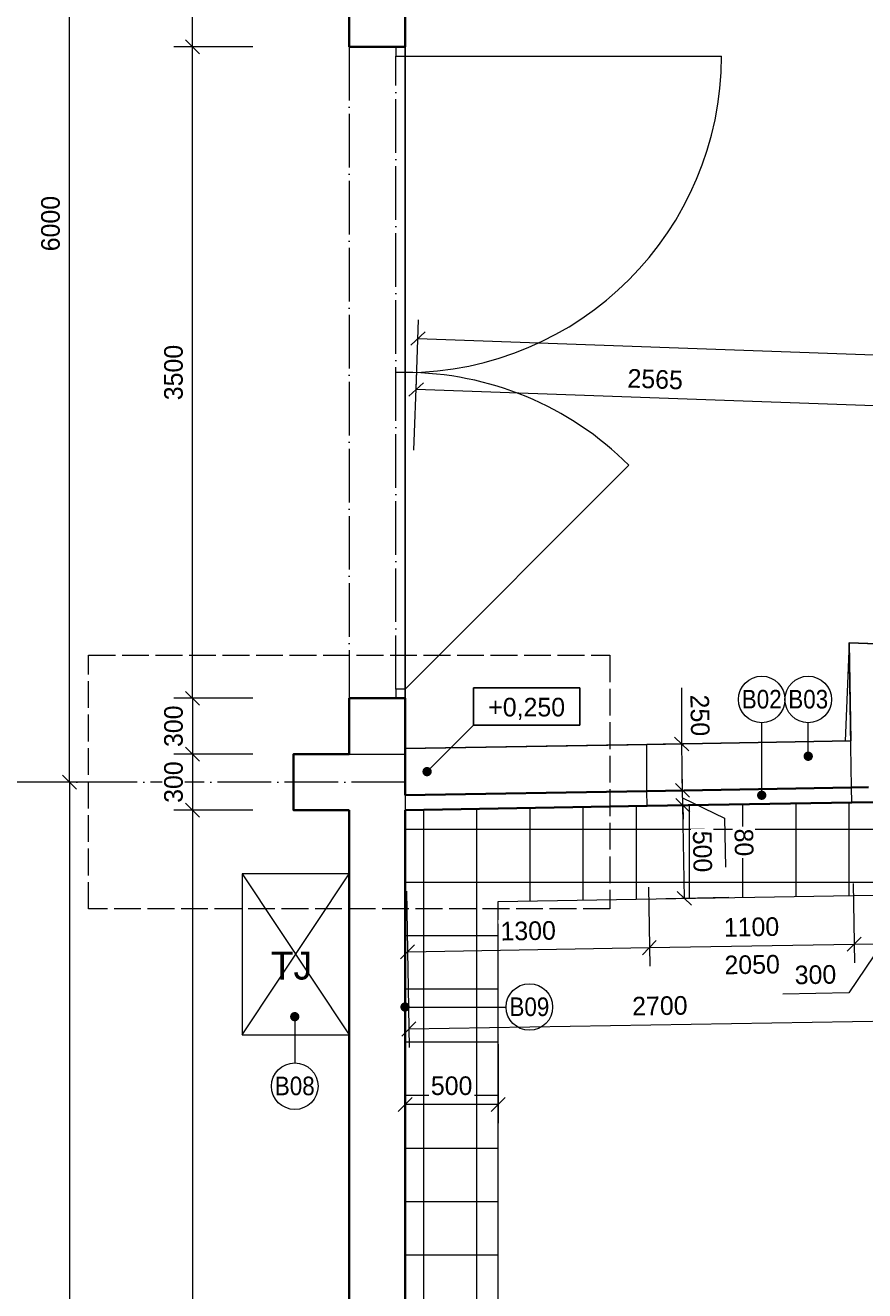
# Model space of a CAD drawing. Header units: millimetres. Extents: x -291499 to 405099, y -171163 to 417446.
# Tile 39 of 256: x -95960 to -91450, y 49246 to 56043. Entities that reach past the tile are written whole.
import ezdxf
from ezdxf.enums import TextEntityAlignment as Align

# ---------------------------------------------------------------- set-up
doc = ezdxf.new("R2010")
doc.units = ezdxf.units.MM
doc.header["$LTSCALE"] = 12
doc.header["$PDMODE"] = 35
doc.header["$PDSIZE"] = -4
doc.linetypes.add('ACAD_ISO02W100', pattern=[15, 12, -3])
doc.linetypes.add('ACAD_ISO04W100', pattern=[30, 24, -3, 0, -3])
for name, color, linetype, lineweight in [('BP_tenka', 82, 'Continuous', 9), ('BP_tlusta', 92, 'Continuous', 15), ('BP_velmi_tlusta', 92, 'Continuous', 35), ('koty', 6, 'Continuous', 9), ('srafy', 6, 'Continuous', 9), ('text', 6, 'Continuous', 9), ('tlusta', 7, 'Continuous', 15), ('velmi_tlusta', 4, 'Continuous', 35)]:
    doc.layers.add(name, color=color, linetype=linetype, lineweight=lineweight)
doc.layers.add('netisk', color=30, linetype='Continuous', plot=False)
doc.layers.add('vyskove koty', color=6, linetype='Continuous')
doc.styles.add('laplan', font='txt', dxfattribs={"height": 2})
doc.styles.add('laplan N', font='txt')
doc.styles.add('pivovarska', font='txt')
doc.dimstyles.new('laplan', dxfattribs={"dimscale": 0, "dimtxt": 2, "dimasz": 1.5, "dimexe": 2, "dimexo": 0, "dimgap": 1, "dimtad": 1, "dimdec": 0, "dimrnd": 5, "dimzin": 1, "dimtxsty": 'laplan', "dimblk": 'OBLIQUE', "dimcen": 2, "dimclrd": 256, "dimclre": 256, "dimclrt": 256, "dimadec": 0, "dimazin": 0, "dimtfac": 1, "dimtdec": 0, "dimtmove": 1, "dimatfit": 2, "dimfxl": 6.5, "dimfxlon": 1, "dimtfill": 1, "dimlwd": 13, "dimlwe": -1, "dimarcsym": 0})

# ---------------------------------------------------------------- blocks, each defined once
blk = doc.blocks.new('_OBLIQUE')
at = {"color": 0, "linetype": 'ByBlock'}
blk.add_line((-0.5, -0.5), (0.5, 0.5), dxfattribs=at)
blk = doc.blocks.new('*D1232')
at = {"layer": 'Defpoints', "color": 0, "transparency": 16777216}
for p in [(-93860.2, 54086.4), (-93919.5, 52427.9), (-91371.4, 51952.7)]:
    blk.add_point(p, dxfattribs=at)
at = {"layer": 'koty', "transparency": 16777216}
for p, q in [((-93871.8, 53761.6), (-93856.6, 54186.3)), ((-91310, 53670.1), (-91294.9, 54094.8))]:
    blk.add_line(p, q, dxfattribs=at)
at = {"layer": 'koty', "lineweight": 13, "transparency": 16777216}
blk.add_line((-91298.4, 53994.9), (-93860.2, 54086.4), dxfattribs=at)
at = {"layer": 'koty', "lineweight": 13, "transparency": 16777216, "xscale": 75, "yscale": 75, "zscale": 75}
for p, rotation in [((-93860.2, 54086.4), 177.9539077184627), ((-91298.4, 53994.9), 357.9539077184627)]:
    blk.add_blockref('_OBLIQUE', p, dxfattribs=dict(at, rotation=rotation))
at = {"layer": 'koty', "transparency": 16777216, "insert": (-92575.7, 54141.6), "char_height": 100, "attachment_point": 5, "rotation": 357.95391, "style": 'laplan', "bg_fill": 3, "box_fill_scale": 1.1, "bg_fill_color": 256, "bg_fill_true_color": 13158600, "bg_fill_transparency": 0}
blk.add_mtext('2565', dxfattribs=at)
blk = doc.blocks.new('*D1244')
at = {"layer": 'Defpoints', "color": 0, "transparency": 16777216}
for p in [(-93860.2, 54086.4), (-66732.3, 53391.8), (-66742.1, 53117.6)]:
    blk.add_point(p, dxfattribs=at)
at = {"layer": 'koty', "transparency": 16777216}
for p, q in [((-93860.2, 54086.4), (-93846.8, 54460.6)), ((-66742.1, 53117.6), (-66728.7, 53491.8))]:
    blk.add_line(p, q, dxfattribs=at)
at = {"layer": 'koty', "lineweight": 13, "transparency": 16777216}
blk.add_line((-93850.4, 54360.7), (-66732.3, 53391.8), dxfattribs=at)
at = {"layer": 'koty', "lineweight": 13, "transparency": 16777216, "xscale": 75, "yscale": 75, "zscale": 75}
for p, rotation in [((-93850.4, 54360.7), 177.9539077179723), ((-66732.3, 53391.8), 357.9539077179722)]:
    blk.add_blockref('_OBLIQUE', p, dxfattribs=dict(at, rotation=rotation))
at = {"layer": 'koty', "transparency": 16777216, "insert": (-80287.8, 53977.2), "char_height": 100, "attachment_point": 5, "rotation": 357.95391, "style": 'laplan', "bg_fill": 3, "box_fill_scale": 1.1, "bg_fill_color": 256, "bg_fill_true_color": 13158600, "bg_fill_transparency": 0}
blk.add_mtext('27135', dxfattribs=at)
blk = doc.blocks.new('*D1256')
at = {"layer": 'Defpoints', "color": 0, "transparency": 16777216}
for p in [(-93919.5, 51827.9), (-92619.5, 51850.1), (-92606.5, 51088.7)]:
    blk.add_point(p, dxfattribs=at)
at = {"layer": 'koty', "transparency": 16777216}
for p, q in [((-93912, 51391.5), (-93904.7, 50966.5)), ((-92612, 51413.7), (-92604.8, 50988.8))]:
    blk.add_line(p, q, dxfattribs=at)
at = {"layer": 'koty', "lineweight": 13, "transparency": 16777216}
blk.add_line((-93906.5, 51066.5), (-92606.5, 51088.7), dxfattribs=at)
at = {"layer": 'koty', "lineweight": 13, "transparency": 16777216, "xscale": 75, "yscale": 75, "zscale": 75}
for p, rotation in [((-92606.5, 51088.7), 0.9789874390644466), ((-93906.5, 51066.5), 180.9789874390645)]:
    blk.add_blockref('_OBLIQUE', p, dxfattribs=dict(at, rotation=rotation))
at = {"layer": 'koty', "transparency": 16777216, "insert": (-93258.2, 51178.6), "char_height": 100, "attachment_point": 5, "rotation": 0.97899, "style": 'laplan', "bg_fill": 3, "box_fill_scale": 1.1, "bg_fill_color": 256, "bg_fill_true_color": 13158600, "bg_fill_transparency": 0}
blk.add_mtext('1300', dxfattribs=at)
blk = doc.blocks.new('*D1257')
at = {"layer": 'Defpoints', "color": 0, "transparency": 16777216}
for p in [(-91519.6, 51868.9), (-92619.5, 51850.1), (-91506.6, 51107.5)]:
    blk.add_point(p, dxfattribs=at)
at = {"layer": 'koty', "transparency": 16777216}
for p, q in [((-92612, 51413.7), (-92604.8, 50988.8)), ((-91512.2, 51432.5), (-91504.9, 51007.6))]:
    blk.add_line(p, q, dxfattribs=at)
at = {"layer": 'koty', "lineweight": 13, "transparency": 16777216}
blk.add_line((-92606.5, 51088.7), (-91506.6, 51107.5), dxfattribs=at)
at = {"layer": 'koty', "lineweight": 13, "transparency": 16777216, "xscale": 75, "yscale": 75, "zscale": 75}
for p, rotation in [((-92606.5, 51088.7), 180.9789874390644), ((-91506.6, 51107.5), 0.9789874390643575)]:
    blk.add_blockref('_OBLIQUE', p, dxfattribs=dict(at, rotation=rotation))
at = {"layer": 'koty', "transparency": 16777216, "insert": (-92058.3, 51199.1), "char_height": 100, "attachment_point": 5, "rotation": 0.97899, "style": 'laplan', "bg_fill": 3, "box_fill_scale": 1.1, "bg_fill_color": 256, "bg_fill_true_color": 13158600, "bg_fill_transparency": 0}
blk.add_mtext('1100', dxfattribs=at)
at = {"layer": 'koty', "transparency": 16777216, "insert": (-92054.8, 50997.2), "char_height": 100, "attachment_point": 5, "rotation": 0.97899, "style": 'laplan', "bg_fill": 3, "box_fill_scale": 1.1, "bg_fill_color": 256, "bg_fill_true_color": 13158600, "bg_fill_transparency": 0}
blk.add_mtext('2050', dxfattribs=at)
blk = doc.blocks.new('*D1258')
at = {"layer": 'Defpoints', "color": 0, "transparency": 16777216}
for p in [(-91519.6, 51868.9), (-91218.7, 51874), (-91205.7, 51112.7)]:
    blk.add_point(p, dxfattribs=at)
at = {"layer": 'koty', "transparency": 16777216}
for p, q in [((-91512.2, 51432.5), (-91504.9, 51007.6)), ((-91211.3, 51437.6), (-91204, 51012.7))]:
    blk.add_line(p, q, dxfattribs=at)
at = {"layer": 'koty', "lineweight": 13, "transparency": 16777216}
for p, q in [((-91356.2, 51110.1), (-91535.4, 50845.1)), ((-91506.6, 51107.5), (-91205.7, 51112.7)), ((-91535.4, 50845.1), (-91890.4, 50839))]:
    blk.add_line(p, q, dxfattribs=at)
at = {"layer": 'koty', "lineweight": 13, "transparency": 16777216, "xscale": 75, "yscale": 75, "zscale": 75}
for p, rotation in [((-91506.6, 51107.5), 180.9789874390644), ((-91205.7, 51112.7), 0.9789874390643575)]:
    blk.add_blockref('_OBLIQUE', p, dxfattribs=dict(at, rotation=rotation))
at = {"layer": 'koty', "transparency": 16777216, "insert": (-91714.6, 50943), "char_height": 100, "attachment_point": 5, "rotation": 0.97899, "style": 'laplan', "bg_fill": 3, "box_fill_scale": 1.1, "bg_fill_color": 256, "bg_fill_true_color": 13158600, "bg_fill_transparency": 0}
blk.add_mtext('300', dxfattribs=at)
blk = doc.blocks.new('*D1259')
at = {"layer": 'Defpoints', "color": 0, "transparency": 16777216}
for p in [(-93919.5, 50897.8), (-93419.5, 50897.8), (-93919.5, 50245.4)]:
    blk.add_point(p, dxfattribs=at)
at = {"layer": 'koty', "transparency": 16777216}
for p, q in [((-93919.5, 50570.4), (-93919.5, 50145.4)), ((-93419.5, 50570.4), (-93419.5, 50145.4))]:
    blk.add_line(p, q, dxfattribs=at)
at = {"layer": 'koty', "lineweight": 13, "transparency": 16777216}
blk.add_line((-93419.5, 50245.4), (-93919.5, 50245.4), dxfattribs=at)
at = {"layer": 'koty', "lineweight": 13, "transparency": 16777216, "xscale": 75, "yscale": 75, "zscale": 75, "rotation": 180}
blk.add_blockref('_OBLIQUE', (-93919.5, 50245.4), dxfattribs=at)
at = {"layer": 'koty', "lineweight": 13, "transparency": 16777216, "xscale": 75, "yscale": 75, "zscale": 75}
blk.add_blockref('_OBLIQUE', (-93419.5, 50245.4), dxfattribs=at)
at = {"layer": 'koty', "transparency": 16777216, "insert": (-93669.5, 50346.4), "char_height": 100, "attachment_point": 5, "style": 'laplan', "bg_fill": 3, "box_fill_scale": 1.1, "bg_fill_color": 256, "bg_fill_true_color": 13158600, "bg_fill_transparency": 0}
blk.add_mtext('500', dxfattribs=at)
blk = doc.blocks.new('*D1266')
at = {"layer": 'Defpoints', "color": 0, "transparency": 16777216}
for p in [(-91218.7, 51874), (-93919.5, 51827.9), (-91198.6, 50698)]:
    blk.add_point(p, dxfattribs=at)
at = {"layer": 'koty', "transparency": 16777216}
for p, q in [((-91204.2, 51023), (-91196.9, 50598)), ((-93904.9, 50976.8), (-93897.7, 50551.9))]:
    blk.add_line(p, q, dxfattribs=at)
at = {"layer": 'koty', "lineweight": 13, "transparency": 16777216}
blk.add_line((-93899.4, 50651.9), (-91198.6, 50698), dxfattribs=at)
at = {"layer": 'koty', "lineweight": 13, "transparency": 16777216, "xscale": 75, "yscale": 75, "zscale": 75}
for p, rotation in [((-91198.6, 50698), 0.9789874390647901), ((-93899.4, 50651.9), 180.9789874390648)]:
    blk.add_blockref('_OBLIQUE', p, dxfattribs=dict(at, rotation=rotation))
at = {"layer": 'koty', "transparency": 16777216, "insert": (-92550.7, 50775.9), "char_height": 100, "attachment_point": 5, "rotation": 0.97899, "style": 'laplan', "bg_fill": 3, "box_fill_scale": 1.1, "bg_fill_color": 256, "bg_fill_true_color": 13158600, "bg_fill_transparency": 0}
blk.add_mtext('2700', dxfattribs=at)
blk = doc.blocks.new('*D1268')
at = {"layer": 'Defpoints', "color": 0, "transparency": 16777216}
for p in [(-92427.5, 51853.4), (-92188.4, 51857.4), (-92179.8, 51357.5)]:
    blk.add_point(p, dxfattribs=at)
at = {"layer": 'koty', "transparency": 16777216}
for p, q in [((-92188.4, 51857.4), (-92527.5, 51851.6)), ((-92179.8, 51357.5), (-92519, 51351.7))]:
    blk.add_line(p, q, dxfattribs=at)
at = {"layer": 'koty', "lineweight": 13, "transparency": 16777216}
blk.add_line((-92419, 51353.4), (-92427.5, 51853.4), dxfattribs=at)
at = {"layer": 'koty', "lineweight": 13, "transparency": 16777216, "xscale": 75, "yscale": 75, "zscale": 75}
for p, rotation in [((-92427.5, 51853.4), 90.97898743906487), ((-92419, 51353.4), 270.9789874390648)]:
    blk.add_blockref('_OBLIQUE', p, dxfattribs=dict(at, rotation=rotation))
at = {"layer": 'koty', "transparency": 16777216, "insert": (-92322.3, 51605.1), "char_height": 100, "attachment_point": 5, "rotation": 270.97899, "style": 'laplan', "bg_fill": 3, "box_fill_scale": 1.1, "bg_fill_color": 256, "bg_fill_true_color": 13158600, "bg_fill_transparency": 0}
blk.add_mtext('500', dxfattribs=at)
blk = doc.blocks.new('*D1269')
at = {"layer": 'Defpoints', "color": 0, "transparency": 16777216}
for p in [(-92428.9, 51933.6), (-91521, 51949.2), (-92188.4, 51857.4)]:
    blk.add_point(p, dxfattribs=at)
at = {"layer": 'koty', "lineweight": 13, "transparency": 16777216}
for p, q in [((-92428.9, 51933.6), (-92430.2, 52008.6)), ((-92427.5, 51853.4), (-92428.9, 51933.6)), ((-92427.5, 51853.4), (-92428.9, 51933.6)), ((-92428.2, 51893.5), (-92202.5, 51783.6)), ((-92427.5, 51853.4), (-92426.2, 51778.4)), ((-92202.5, 51783.6), (-92198, 51520.8))]:
    blk.add_line(p, q, dxfattribs=at)
at = {"layer": 'koty', "transparency": 16777216}
for p, q in [((-92103.9, 51939.2), (-92528.9, 51931.9)), ((-92188.4, 51857.4), (-92527.5, 51851.6))]:
    blk.add_line(p, q, dxfattribs=at)
at = {"layer": 'koty', "lineweight": 13, "transparency": 16777216, "xscale": 75, "yscale": 75, "zscale": 75}
for p, rotation in [((-92428.9, 51933.6), 270.9789874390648), ((-92427.5, 51853.4), 90.97898743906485)]:
    blk.add_blockref('_OBLIQUE', p, dxfattribs=dict(at, rotation=rotation))
at = {"layer": 'koty', "transparency": 16777216, "insert": (-92099.2, 51653.9), "char_height": 100, "attachment_point": 5, "rotation": 270.97899, "style": 'laplan', "bg_fill": 3, "box_fill_scale": 1.1, "bg_fill_color": 256, "bg_fill_true_color": 13158600, "bg_fill_transparency": 0}
blk.add_mtext('80', dxfattribs=at)
blk = doc.blocks.new('*D1270')
at = {"layer": 'Defpoints', "color": 0, "transparency": 16777216}
for p in [(-92433.1, 52183.3), (-91525.3, 52198.8), (-91521, 51949.2)]:
    blk.add_point(p, dxfattribs=at)
at = {"layer": 'koty', "transparency": 16777216}
for p, q in [((-92108.2, 52188.9), (-92533.1, 52181.6)), ((-92103.9, 51939.2), (-92528.9, 51931.9))]:
    blk.add_line(p, q, dxfattribs=at)
at = {"layer": 'koty', "lineweight": 13, "transparency": 16777216}
blk.add_line((-92428.9, 51933.6), (-92433.1, 52183.3), dxfattribs=at)
at = {"layer": 'koty', "lineweight": 13, "transparency": 16777216, "xscale": 75, "yscale": 75, "zscale": 75, "rotation": 270.9789874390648}
blk.add_blockref('_OBLIQUE', (-92428.9, 51933.6), dxfattribs=at)
at = {"layer": 'koty', "transparency": 16777216, "insert": (-92335.6, 52336.3), "char_height": 100, "attachment_point": 5, "rotation": 270.97899, "style": 'laplan', "bg_fill": 3, "box_fill_scale": 1.1, "bg_fill_color": 256, "bg_fill_true_color": 13158600, "bg_fill_transparency": 0}
blk.add_mtext('250', dxfattribs=at)
at = {"layer": 'koty', "lineweight": 13, "transparency": 16777216, "xscale": 75, "yscale": 75, "zscale": 75, "rotation": 90.97898743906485}
blk.add_blockref('_OBLIQUE', (-92433.1, 52183.3), dxfattribs=at)
blk = doc.blocks.new('*D1275')
at = {"layer": 'Defpoints', "color": 0, "transparency": 16777216}
for p in [(-95062.5, 55927.9), (-94219.5, 55927.9), (-94219.5, 52427.9)]:
    blk.add_point(p, dxfattribs=at)
at = {"layer": 'koty', "transparency": 16777216}
for p, q in [((-94737.5, 55927.9), (-95162.5, 55927.9)), ((-94737.5, 52427.9), (-95162.5, 52427.9))]:
    blk.add_line(p, q, dxfattribs=at)
at = {"layer": 'koty', "lineweight": 13, "transparency": 16777216}
blk.add_line((-95062.5, 52427.9), (-95062.5, 55927.9), dxfattribs=at)
at = {"layer": 'koty', "lineweight": 13, "transparency": 16777216, "xscale": 75, "yscale": 75, "zscale": 75}
for p, rotation in [((-95062.5, 55927.9), 90), ((-95062.5, 52427.9), 270)]:
    blk.add_blockref('_OBLIQUE', p, dxfattribs=dict(at, rotation=rotation))
at = {"layer": 'koty', "transparency": 16777216, "insert": (-95163.5, 54177.9), "char_height": 100, "attachment_point": 5, "rotation": 90, "style": 'laplan', "bg_fill": 3, "box_fill_scale": 1.1, "bg_fill_color": 256, "bg_fill_true_color": 13158600, "bg_fill_transparency": 0}
blk.add_mtext('3500', dxfattribs=at)
blk = doc.blocks.new('*D1276')
at = {"layer": 'Defpoints', "color": 0, "transparency": 16777216}
for p in [(-95062.5, 57827.9), (-94519.5, 57827.9), (-94219.5, 55927.9)]:
    blk.add_point(p, dxfattribs=at)
at = {"layer": 'koty', "transparency": 16777216}
for p, q in [((-94737.5, 57827.9), (-95162.5, 57827.9)), ((-94737.5, 55927.9), (-95162.5, 55927.9))]:
    blk.add_line(p, q, dxfattribs=at)
at = {"layer": 'koty', "lineweight": 13, "transparency": 16777216}
blk.add_line((-95062.5, 55927.9), (-95062.5, 57827.9), dxfattribs=at)
at = {"layer": 'koty', "lineweight": 13, "transparency": 16777216, "xscale": 75, "yscale": 75, "zscale": 75}
for p, rotation in [((-95062.5, 57827.9), 90), ((-95062.5, 55927.9), 270)]:
    blk.add_blockref('_OBLIQUE', p, dxfattribs=dict(at, rotation=rotation))
at = {"layer": 'koty', "transparency": 16777216, "insert": (-95163.6, 56877.9), "char_height": 100, "attachment_point": 5, "rotation": 90, "style": 'laplan', "bg_fill": 3, "box_fill_scale": 1.1, "bg_fill_color": 256, "bg_fill_true_color": 13158600, "bg_fill_transparency": 0}
blk.add_mtext('1900', dxfattribs=at)
blk = doc.blocks.new('*D1281')
at = {"layer": 'Defpoints', "color": 0, "transparency": 16777216}
for p in [(-94219.5, 52427.9), (-95062.5, 52127.9), (-94519.5, 52127.9)]:
    blk.add_point(p, dxfattribs=at)
at = {"layer": 'koty', "transparency": 16777216}
for p, q in [((-94737.5, 52427.9), (-95162.5, 52427.9)), ((-94737.5, 52127.9), (-95162.5, 52127.9))]:
    blk.add_line(p, q, dxfattribs=at)
at = {"layer": 'koty', "lineweight": 13, "transparency": 16777216}
blk.add_line((-95062.5, 52427.9), (-95062.5, 52127.9), dxfattribs=at)
at = {"layer": 'koty', "transparency": 16777216, "insert": (-95163.5, 52277.9), "char_height": 100, "attachment_point": 5, "rotation": 90, "style": 'laplan', "bg_fill": 3, "box_fill_scale": 1.1, "bg_fill_color": 256, "bg_fill_true_color": 13158600, "bg_fill_transparency": 0}
blk.add_mtext('300', dxfattribs=at)
at = {"layer": 'koty', "lineweight": 13, "transparency": 16777216, "xscale": 75, "yscale": 75, "zscale": 75}
for p, rotation in [((-95062.5, 52427.9), 90), ((-95062.5, 52127.9), 270)]:
    blk.add_blockref('_OBLIQUE', p, dxfattribs=dict(at, rotation=rotation))
blk = doc.blocks.new('*D1282')
at = {"layer": 'Defpoints', "color": 0, "transparency": 16777216}
for p in [(-94519.5, 52127.9), (-95062.5, 51827.9), (-94519.5, 51827.9)]:
    blk.add_point(p, dxfattribs=at)
at = {"layer": 'koty', "transparency": 16777216}
for p, q in [((-94737.5, 52127.9), (-95162.5, 52127.9)), ((-94737.5, 51827.9), (-95162.5, 51827.9))]:
    blk.add_line(p, q, dxfattribs=at)
at = {"layer": 'koty', "lineweight": 13, "transparency": 16777216}
blk.add_line((-95062.5, 52127.9), (-95062.5, 51827.9), dxfattribs=at)
at = {"layer": 'koty', "transparency": 16777216, "insert": (-95163.5, 51977.9), "char_height": 100, "attachment_point": 5, "rotation": 90, "style": 'laplan', "bg_fill": 3, "box_fill_scale": 1.1, "bg_fill_color": 256, "bg_fill_true_color": 13158600, "bg_fill_transparency": 0}
blk.add_mtext('300', dxfattribs=at)
at = {"layer": 'koty', "lineweight": 13, "transparency": 16777216, "xscale": 75, "yscale": 75, "zscale": 75}
for p, rotation in [((-95062.5, 52127.9), 90), ((-95062.5, 51827.9), 270)]:
    blk.add_blockref('_OBLIQUE', p, dxfattribs=dict(at, rotation=rotation))
blk = doc.blocks.new('*D1283')
at = {"layer": 'Defpoints', "color": 0, "transparency": 16777216}
for p in [(-94519.5, 51827.9), (-95062.5, 46127.9), (-94519.5, 46127.9)]:
    blk.add_point(p, dxfattribs=at)
at = {"layer": 'koty', "transparency": 16777216}
for p, q in [((-94737.5, 51827.9), (-95162.5, 51827.9)), ((-94737.5, 46127.9), (-95162.5, 46127.9))]:
    blk.add_line(p, q, dxfattribs=at)
at = {"layer": 'koty', "lineweight": 13, "transparency": 16777216}
blk.add_line((-95062.5, 51827.9), (-95062.5, 46127.9), dxfattribs=at)
at = {"layer": 'koty', "lineweight": 13, "transparency": 16777216, "xscale": 75, "yscale": 75, "zscale": 75}
for p, rotation in [((-95062.5, 51827.9), 90), ((-95062.5, 46127.9), 270)]:
    blk.add_blockref('_OBLIQUE', p, dxfattribs=dict(at, rotation=rotation))
at = {"layer": 'koty', "transparency": 16777216, "insert": (-95163.5, 48977.9), "char_height": 100, "attachment_point": 5, "rotation": 90, "style": 'laplan', "bg_fill": 3, "box_fill_scale": 1.1, "bg_fill_color": 256, "bg_fill_true_color": 13158600, "bg_fill_transparency": 0}
blk.add_mtext('5700', dxfattribs=at)
blk = doc.blocks.new('*D1287')
at = {"layer": 'Defpoints', "color": 0, "transparency": 16777216}
for p in [(-95723.3, 57977.9), (-94600.1, 57977.9), (-94600.1, 51977.9)]:
    blk.add_point(p, dxfattribs=at)
at = {"layer": 'koty', "transparency": 16777216}
for p, q in [((-95398.3, 57977.9), (-95823.3, 57977.9)), ((-95398.3, 51977.9), (-95823.3, 51977.9))]:
    blk.add_line(p, q, dxfattribs=at)
at = {"layer": 'koty', "lineweight": 13, "transparency": 16777216}
blk.add_line((-95723.3, 51977.9), (-95723.3, 57977.9), dxfattribs=at)
at = {"layer": 'koty', "lineweight": 13, "transparency": 16777216, "xscale": 75, "yscale": 75, "zscale": 75}
for p, rotation in [((-95723.3, 57977.9), 90), ((-95723.3, 51977.9), 270)]:
    blk.add_blockref('_OBLIQUE', p, dxfattribs=dict(at, rotation=rotation))
at = {"layer": 'koty', "transparency": 16777216, "insert": (-95824.3, 54977.9), "char_height": 100, "attachment_point": 5, "rotation": 90, "style": 'laplan', "bg_fill": 3, "box_fill_scale": 1.1, "bg_fill_color": 256, "bg_fill_true_color": 13158600, "bg_fill_transparency": 0}
blk.add_mtext('6000', dxfattribs=at)
blk = doc.blocks.new('*D1289')
at = {"layer": 'Defpoints', "color": 0, "transparency": 16777216}
for p in [(-94600.1, 51977.9), (-95723.3, 45977.9), (-94519.5, 45977.9)]:
    blk.add_point(p, dxfattribs=at)
at = {"layer": 'koty', "transparency": 16777216}
for p, q in [((-95398.3, 51977.9), (-95823.3, 51977.9)), ((-95398.3, 45977.9), (-95823.3, 45977.9))]:
    blk.add_line(p, q, dxfattribs=at)
at = {"layer": 'koty', "lineweight": 13, "transparency": 16777216}
blk.add_line((-95723.3, 51977.9), (-95723.3, 45977.9), dxfattribs=at)
at = {"layer": 'koty', "lineweight": 13, "transparency": 16777216, "xscale": 75, "yscale": 75, "zscale": 75}
for p, rotation in [((-95723.3, 51977.9), 90), ((-95723.3, 45977.9), 270)]:
    blk.add_blockref('_OBLIQUE', p, dxfattribs=dict(at, rotation=rotation))
at = {"layer": 'koty', "transparency": 16777216, "insert": (-95824.3, 48977.9), "char_height": 100, "attachment_point": 5, "rotation": 90, "style": 'laplan', "bg_fill": 3, "box_fill_scale": 1.1, "bg_fill_color": 256, "bg_fill_true_color": 13158600, "bg_fill_transparency": 0}
blk.add_mtext('6000', dxfattribs=at)
blk = doc.blocks.new('*U1295')
at = {"color": 0, "linetype": 'ByBlock'}
blk.add_line((6.1, 0), (2.5, 0), dxfattribs=at)
at = {"color": 0, "linetype": 'ByBlock', "ltscale": 200, "const_width": 0.5}
blk.add_lwpolyline([(6.1, 0.25, 1), (6.1, -0.25, 1)], format="xyb", close=True, dxfattribs=at)
at = {"color": 0, "linetype": 'ByBlock'}
blk.add_circle((0, 0), 2.5, dxfattribs=at)
at = {"color": 0, "linetype": 'ByBlock', "style": 'laplan N', "width": 0.9}
blk.add_attdef('OZNACENI', text='', height=2, rotation=90, dxfattribs=at).set_placement((-0.03, 0), align=Align.MIDDLE_CENTER)
blk = doc.blocks.new('*U1296')
at = {"color": 0, "linetype": 'ByBlock'}
blk.add_line((10.29, 0), (2.5, 0), dxfattribs=at)
at = {"color": 0, "linetype": 'ByBlock', "ltscale": 200, "const_width": 0.5}
blk.add_lwpolyline([(10.29, 0.25, 1), (10.29, -0.25, 1)], format="xyb", close=True, dxfattribs=at)
at = {"color": 0, "linetype": 'ByBlock'}
blk.add_circle((0, 0), 2.5, dxfattribs=at)
at = {"color": 0, "linetype": 'ByBlock', "style": 'laplan N', "width": 0.9}
blk.add_attdef('OZNACENI', text='', height=2, rotation=90, dxfattribs=at).set_placement((-0.03, 0), align=Align.MIDDLE_CENTER)
blk = doc.blocks.new('*U682')
at = {"layer": 'vyskove koty', "linetype": 'ByBlock', "transparency": 16777216}
blk.add_line((-10.7, -7), (-5.7, -2), dxfattribs=at)
blk.add_lwpolyline([(-5.7, -2), (5.7, -2), (5.7, 2), (-5.7, 2)], close=True, dxfattribs=at)
at = {"layer": 'vyskove koty', "linetype": 'ByBlock', "ltscale": 200, "transparency": 16777216, "const_width": 0.5}
blk.add_lwpolyline([(-10.7, -7.25, -1), (-10.7, -6.75, -1)], format="xyb", close=True, dxfattribs=at)
at = {"layer": 'vyskove koty', "linetype": 'ByBlock', "transparency": 16777216, "style": 'pivovarska'}
for tag, p in [('VYSKA', (0, -0.24)), ('VYSKA_POPIS1', (0, -4.04)), ('VYSKA_POPIS2', (0.2, -7.54)), ('VYSKA_POPIS3', (0.2, -11.04))]:
    blk.add_attdef(tag, text='', height=2, dxfattribs=at).set_placement(p, align=Align.MIDDLE)
blk = doc.blocks.new('*U1495')
at = {"color": 0, "linetype": 'ByBlock'}
blk.add_line((-7.47, 0), (-2.5, 0), dxfattribs=at)
at = {"color": 0, "linetype": 'ByBlock', "ltscale": 200, "const_width": 0.5}
blk.add_lwpolyline([(-7.47, -0.25, 1), (-7.47, 0.25, 1)], format="xyb", close=True, dxfattribs=at)
at = {"color": 0, "linetype": 'ByBlock'}
blk.add_circle((0, 0), 2.5, dxfattribs=at)
at = {"color": 0, "linetype": 'ByBlock', "style": 'laplan N', "width": 0.9}
blk.add_attdef('OZNACENI', text='', height=2, rotation=90, dxfattribs=at).set_placement((-0.03, 0), align=Align.MIDDLE_CENTER)
blk = doc.blocks.new('*U1319')
at = {"color": 0, "linetype": 'ByBlock'}
blk.add_line((0, -13.36), (0, -2.5), dxfattribs=at)
at = {"color": 0, "linetype": 'ByBlock', "ltscale": 200, "const_width": 0.5}
blk.add_lwpolyline([(0.25, -13.36, 1), (-0.25, -13.36, 1)], format="xyb", close=True, dxfattribs=at)
at = {"color": 0, "linetype": 'ByBlock'}
blk.add_circle((0, 0), 2.5, dxfattribs=at)
at = {"color": 0, "linetype": 'ByBlock', "style": 'laplan N', "width": 0.9}
blk.add_attdef('OZNACENI', text='', height=2, rotation=90, dxfattribs=at).set_placement((-0.03, 0), align=Align.MIDDLE_CENTER)

msp = doc.modelspace()

# ---------------------------------------------------------------- linework, layer by layer
at = {"layer": 'BP_tlusta'}
for p, q in [((-93419.5, 51336.3), (-90737.2, 51382.2)), ((-93419.5, 40525.9), (-93419.5, 51336.3))]:
    msp.add_line(p, q, dxfattribs=at)
at = {"layer": 'BP_velmi_tlusta'}
msp.add_line((-92619.5, 51850.1), (-91519.6, 51868.9), dxfattribs=at)
at = {"layer": 'netisk'}
msp.add_lwpolyline([(-93919.5, 58047.9), (-93919.5, 52157.9), (-92720.8, 52178.4), (-91525.3, 52198.8), (-91534.3, 52725.7), (-66796.6, 51835.2), (-66796.6, 56745.1), (-91169.5, 57615.8), (-91169.5, 57827.9), (-93919.5, 57827.9)], close=True, dxfattribs=at)
at = {"layer": 'tlusta', "linetype": 'ACAD_ISO04W100'}
for p, q in [((-94219.5, 55927.9), (-94219.5, 52427.9)), ((-93969.5, 52477.9), (-93969.5, 55877.9)), ((-93919.5, 55877.9), (-93919.5, 52477.9)), ((-93919.5, 51977.9), (-102619.5, 51977.9))]:
    msp.add_line(p, q, dxfattribs=at)
at = {"layer": 'tlusta'}
for p, q in [((-93969.5, 55927.9), (-93969.5, 55877.9)), ((-93969.5, 55877.9), (-92219.5, 55877.9)), ((-93919.5, 55927.9), (-93919.5, 55877.9)), ((-93919.5, 54177.9), (-93969.5, 54177.9)), ((-93919.5, 52477.9), (-92717.4, 53680)), ((-93969.5, 52477.9), (-93969.5, 52427.9)), ((-93919.5, 52477.9), (-93969.5, 52477.9)), ((-93919.5, 52477.9), (-93919.5, 52427.9)), ((-92620.8, 52180.1), (-93919.5, 52157.9)), ((-94219.5, 52127.9), (-93919.5, 52127.9)), ((-93919.5, 51907.9), (-93919.5, 51827.9))]:
    msp.add_line(p, q, dxfattribs=at)
msp.add_lwpolyline([(-86795.6, 52556.4), (-91534.3, 52725.7)], dxfattribs=at)
at = {"layer": 'tlusta', "linetype": 'ACAD_ISO02W100'}
msp.add_lwpolyline([(-92818.8, 51296.7), (-95620.1, 51296.7), (-95620.1, 52659.1), (-92818.8, 52659.1)], close=True, dxfattribs=at)
at = {"layer": 'tlusta'}
for centre, start, end in [((-93919.5, 55877.9), 270, 0), ((-93919.5, 52477.9), 45, 90)]:
    msp.add_arc(centre, 1700, start, end, dxfattribs=at)
at = {"layer": 'velmi_tlusta'}
for p, q in [((-93919.5, 58047.9), (-93919.5, 55927.9)), ((-94219.5, 57827.9), (-94219.5, 55927.9)), ((-94219.5, 55927.9), (-93919.5, 55927.9)), ((-94219.5, 52427.9), (-94219.5, 52127.9)), ((-94219.5, 52427.9), (-93919.5, 52427.9)), ((-93919.5, 52427.9), (-93919.5, 51907.9)), ((-92620.8, 51930.1), (-93919.5, 51907.9)), ((-91430.5, 51950.4), (-91521, 51948.9)), ((-91218.7, 51874), (-91519.6, 51868.9)), ((-94219.5, 51827.9), (-94219.5, 46127.9)), ((-92619.5, 51850.1), (-93919.5, 51827.9))]:
    msp.add_line(p, q, dxfattribs=at)
msp.add_lwpolyline([(-94219.5, 52127.9), (-94519.5, 52127.9), (-94519.5, 51827.9), (-94219.5, 51827.9)], dxfattribs=at)

# ---------------------------------------------------------------- texts
at = {"layer": 'text', "insert": (-95209, 34432.1), "char_height": 150, "attachment_point": 1, "rotation": 90, "style": 'laplan N'}
msp.add_mtext_dynamic_manual_height_columns('\\pi1880.72915;SKLADOVACÍ HALA\\P\\pi2434.22915;(MLÝN)', width=5545.815, gutter_width=500, heights=[0], dxfattribs=at)

# ---------------------------------------------------------------- next in the draw order: dimensions: what is measured, and where the dimension line sits
at = {"layer": 'koty'}
for base, p1, p2, angle, picture, middle in [((-95062.5, 55927.9), (-94219.5, 52427.9), (-94219.5, 55927.9), 90, '*D1275', (-95163.5, 54177.9)), ((-93860.2, 54086.4), (-91371.4, 51952.7), (-93919.5, 52427.9), 357.95391, '*D1232', (-92575.7, 54141.6))]:
    dim = msp.add_linear_dim(base=base, p1=p1, p2=p2, angle=angle, dimstyle='laplan', dxfattribs=at)
    dim.commit()
    dim.dimension.update_dxf_attribs({"geometry": picture, "text_midpoint": middle})

# ---------------------------------------------------------------- next in the draw order: hatches: boundary and pattern name
at = {"layer": 'srafy', "transparency": 33554610}
h = msp.add_hatch(dxfattribs=at)
h.set_pattern_fill('ANSI37', color=92, scale=90, angle=45)
h.set_pattern_definition([(90, (-100677.63, 49724.92), (-285.75, 0), []), (180, (-100677.63, 49724.92), (-6e-14, -285.75), [])])
h.paths.add_polyline_path([(-73837.5, 42291.6), (-73837.5, 43241.6), (-73537.5, 43241.6), (-73537.5, 42291.6)])
h.paths.add_polyline_path([(-74162.5, 42391.6), (-74162.5, 42491.6), (-73837.5, 42491.6), (-73837.5, 42391.6)])
h.paths.add_polyline_path([(-73537.5, 42391.6), (-73537.5, 42491.6), (-73212.5, 42491.6), (-73212.5, 42391.6)])
h.paths.add_polyline_path([(-73212.5, 43141.6), (-73212.5, 43041.6), (-73537.5, 43041.6), (-73537.5, 43141.6)])
h.paths.add_polyline_path([(-73837.5, 43141.6), (-73837.5, 43041.6), (-74162.5, 43041.6), (-74162.5, 43141.6)])
h.paths.add_polyline_path([(-73796.8, 44079.2), (-74121.8, 44079.2), (-74121.8, 44179.2), (-73796.8, 44179.2)])
h.paths.add_polyline_path([(-73496.8, 43979.2), (-73796.8, 43979.2), (-73796.8, 44929.2), (-73496.8, 44929.2)])
h.paths.add_polyline_path([(-73171.8, 44179.2), (-73171.8, 44079.2), (-73496.8, 44079.2), (-73496.8, 44179.2)])
h.paths.add_polyline_path([(-73171.8, 44829.2), (-73171.8, 44729.2), (-73496.8, 44729.2), (-73496.8, 44829.2)])
h.paths.add_polyline_path([(-73796.8, 44729.2), (-74121.8, 44729.2), (-74121.8, 44829.2), (-73796.8, 44829.2)])
h.paths.add_polyline_path([(-74127.2, 46526.5), (-73802.2, 46526.5), (-73802.2, 46426.5), (-74127.2, 46426.5)])
h.paths.add_polyline_path([(-73502.2, 45676.5), (-73802.2, 45676.5), (-73802.2, 46626.5), (-73502.2, 46626.5)])
h.paths.add_polyline_path([(-73177.2, 46526.5), (-73177.2, 46426.5), (-73502.2, 46426.5), (-73502.2, 46526.5)])
h.paths.add_polyline_path([(-73802.2, 45876.5), (-73802.2, 45776.5), (-74127.2, 45776.5), (-74127.2, 45876.5)])
h.paths.add_polyline_path([(-73177.2, 45876.5), (-73177.2, 45776.5), (-73502.2, 45776.5), (-73502.2, 45876.5)])
h.paths.add_polyline_path([(-93419.5, 51336.3), (-90737.2, 51382.2), (-90720, 51866.1), (-74595.5, 51290), (-74694.4, 41834.2), (-73646.7, 41784.3), (-73228.3, 40661), (-72856.8, 40620.1), (-72856.8, 40525.9), (-72234.3, 40525.9), (-72144.3, 46609.3), (-74148.5, 46746.3), (-74107.9, 51272.6), (-72074.1, 51200), (-72066.6, 51700), (-91199.1, 52383.5), (-91218.7, 51874), (-93919.4, 51827.9), (-93919.5, 40525.9), (-93419.5, 40525.9)])

# ---------------------------------------------------------------- next in the draw order: linework, layer by layer
at = {"layer": 'BP_tlusta'}
for p, q in [((-91534.3, 52725.7), (-91554.6, 52198.3)), ((-91521, 51948.9), (-91534.3, 52725.7)), ((-92620.8, 52180.1), (-91525.3, 52198.8)), ((-92620.8, 51930.1), (-92620.8, 52180.1)), ((-92619.5, 51850.1), (-92620.8, 51930.1)), ((-91519.6, 51868.9), (-91521, 51948.9))]:
    msp.add_line(p, q, dxfattribs=at)
at = {"layer": 'BP_velmi_tlusta'}
msp.add_line((-92620.8, 51930.1), (-91521, 51949.2), dxfattribs=at)

# ---------------------------------------------------------------- next in the draw order: block references
at = {"layer": 'vyskove koty', "xscale": 50, "yscale": 50, "zscale": 50}
msp.add_blockref('*U682', (-93266.3, 52384.1), dxfattribs=at).add_auto_attribs({'VYSKA': '+0,250'})

# ---------------------------------------------------------------- next in the draw order: dimensions: what is measured, and where the dimension line sits
at = {"layer": 'koty'}
dim = msp.add_linear_dim(base=(-95062.5, 57827.9), p1=(-94219.5, 55927.9), p2=(-94519.5, 57827.9), angle=90, dimstyle='laplan', dxfattribs=at)
dim.commit()
dim.dimension.update_dxf_attribs({"geometry": '*D1276', "text_midpoint": (-95163.6, 56877.9)})
dim = msp.add_aligned_dim(p1=(-93860.2, 54086.4), p2=(-66742.1, 53117.6), distance=274.4, dimstyle='laplan', dxfattribs=at)
dim.commit()
dim.dimension.update_dxf_attribs({"geometry": '*D1244', "text_midpoint": (-80287.8, 53977.2)})
dim = msp.add_linear_dim(base=(-95062.5, 52127.9), p1=(-94219.5, 52427.9), p2=(-94519.5, 52127.9), angle=90, dimstyle='laplan', dxfattribs=at)
dim.commit()
dim.dimension.update_dxf_attribs({"geometry": '*D1281', "text_midpoint": (-95062.5, 52277.9), "dimtype": 160})

# ---------------------------------------------------------------- next in the draw order: dimensions: what is measured, and where the dimension line sits
dim = msp.add_linear_dim(base=(-95062.5, 51827.9), p1=(-94519.5, 52127.9), p2=(-94519.5, 51827.9), angle=90, dimstyle='laplan', dxfattribs=at)
dim.commit()
dim.dimension.update_dxf_attribs({"geometry": '*D1282', "text_midpoint": (-95062.5, 51977.9), "dimtype": 160})
dim = msp.add_aligned_dim(p1=(-93919.5, 51827.9), p2=(-92619.5, 51850.1), distance=-761.5, dimstyle='laplan', dxfattribs=at)
dim.commit()
dim.dimension.update_dxf_attribs({"geometry": '*D1256', "text_midpoint": (-93258.2, 51178.6)})
dim = msp.add_linear_dim(base=(-93919.5, 50245.4), p1=(-93419.5, 50897.8), p2=(-93919.5, 50897.8), dimstyle='laplan', dxfattribs=at)
dim.commit()
dim.dimension.update_dxf_attribs({"geometry": '*D1259', "text_midpoint": (-93669.5, 50346.4)})

# ---------------------------------------------------------------- next in the draw order: dimensions: what is measured, and where the dimension line sits
for base, p1, p2, picture, middle in [((-95723.3, 57977.9), (-94600.1, 51977.9), (-94600.1, 57977.9), '*D1287', (-95824.3, 54977.9)), ((-95062.5, 46127.9), (-94519.5, 51827.9), (-94519.5, 46127.9), '*D1283', (-95163.5, 48977.9))]:
    dim = msp.add_linear_dim(base=base, p1=p1, p2=p2, angle=90, dimstyle='laplan', dxfattribs=at)
    dim.commit()
    dim.dimension.update_dxf_attribs({"geometry": picture, "text_midpoint": middle})
dim = msp.add_linear_dim(base=(-91506.6, 51107.5), p1=(-92619.5, 51850.1), p2=(-91519.6, 51868.9), angle=180.97899, text='<>\\X2050', dimstyle='laplan', dxfattribs=at)
dim.commit()
dim.dimension.update_dxf_attribs({"geometry": '*D1257', "text_midpoint": (-92056.6, 51098.1)})

# ---------------------------------------------------------------- next in the draw order: dimensions: what is measured, and where the dimension line sits
dim = msp.add_linear_dim(base=(-95723.3, 45977.9), p1=(-94600.1, 51977.9), p2=(-94519.5, 45977.9), angle=90, dimstyle='laplan', dxfattribs=at)
dim.commit()
dim.dimension.update_dxf_attribs({"geometry": '*D1289', "text_midpoint": (-95824.3, 48977.9)})
dim = msp.add_linear_dim(base=(-91205.7, 51112.7), p1=(-91519.6, 51868.9), p2=(-91218.7, 51874), angle=180.97899, dimstyle='laplan', dxfattribs=at)
dim.commit()
dim.dimension.update_dxf_attribs({"geometry": '*D1258', "text_midpoint": (-91585.4, 50844.2), "dimtype": 160})

# ---------------------------------------------------------------- next in the draw order: linework, layer by layer
at = {"layer": 'BP_tlusta'}
for p, q in [((-94794.8, 51484.6), (-94219.5, 50620.6)), ((-94794.8, 50620.6), (-94219.5, 51484.6))]:
    msp.add_line(p, q, dxfattribs=at)
msp.add_lwpolyline([(-94219.5, 51484.6), (-94794.8, 51484.6), (-94794.8, 50620.6), (-94219.5, 50620.6)], close=True, dxfattribs=at)

# ---------------------------------------------------------------- next in the draw order: block references
at = {"layer": 'BP_tenka', "xscale": 50, "yscale": 50, "zscale": 50, "rotation": 270}
msp.add_blockref('*U1495', (-94512.3, 50344.4), dxfattribs=at).add_auto_attribs({'OZNACENI': 'B08'})

# ---------------------------------------------------------------- next in the draw order: texts
at = {"layer": 'text', "insert": (-94641.5, 51067.4), "char_height": 150, "attachment_point": 1, "style": 'laplan N'}
msp.add_mtext_dynamic_manual_height_columns('TJ', width=5545.815, gutter_width=500, heights=[0], dxfattribs=at)

# ---------------------------------------------------------------- next in the draw order: dimensions: what is measured, and where the dimension line sits
at = {"layer": 'koty'}
dim = msp.add_aligned_dim(p1=(-93919.5, 51827.9), p2=(-91218.7, 51874), distance=-1176.1, dimstyle='laplan', dxfattribs=at)
dim.commit()
dim.dimension.update_dxf_attribs({"geometry": '*D1266', "text_midpoint": (-92550.7, 50775.9)})

# ---------------------------------------------------------------- next in the draw order: linework, layer by layer
at = {"layer": 'BP_velmi_tlusta'}
msp.add_lwpolyline([(-93919.5, 41022.4), (-93919.5, 51827.9)], dxfattribs=at)

# ---------------------------------------------------------------- next in the draw order: block references
at = {"layer": 'BP_tenka', "xscale": 50, "yscale": 50, "zscale": 50, "rotation": 270}
msp.add_blockref('*U1319', (-93251.7, 50769.8), dxfattribs=at).add_auto_attribs({'OZNACENI': 'B09'})

# ---------------------------------------------------------------- next in the draw order: dimensions: what is measured, and where the dimension line sits
at = {"layer": 'koty'}
dim = msp.add_aligned_dim(p1=(-92179.8, 51357.5), p2=(-92188.4, 51857.4), distance=239.2, dimstyle='laplan', dxfattribs=at)
dim.commit()
dim.dimension.update_dxf_attribs({"geometry": '*D1268', "text_midpoint": (-92322.3, 51605.1)})

# ---------------------------------------------------------------- next in the draw order: dimensions: what is measured, and where the dimension line sits
dim = msp.add_linear_dim(base=(-92428.9, 51933.6), p1=(-92188.4, 51857.4), p2=(-91521, 51949.2), angle=270.97899, dimstyle='laplan', dxfattribs=at)
dim.commit()
dim.dimension.update_dxf_attribs({"geometry": '*D1269', "text_midpoint": (-92201.7, 51733.6), "dimtype": 160})

# ---------------------------------------------------------------- next in the draw order: dimensions: what is measured, and where the dimension line sits
dim = msp.add_linear_dim(base=(-92433.1, 52183.3), p1=(-91521, 51949.2), p2=(-91525.3, 52198.8), angle=270.97899, dimstyle='laplan', dxfattribs=at)
dim.commit()
dim.dimension.update_dxf_attribs({"geometry": '*D1270', "text_midpoint": (-92436.6, 52334.6), "dimtype": 160})

# ---------------------------------------------------------------- next in the draw order: linework, layer by layer
msp.add_line((-92433.1, 52183.3), (-92433.1, 52483.6), dxfattribs=at)

# ---------------------------------------------------------------- next in the draw order: block references
at = {"layer": 'BP_tenka', "xscale": 50, "yscale": 50, "zscale": 50, "rotation": 270}
for name, p, values in [('*U1296', (-92003.5, 52421.8), {'OZNACENI': 'B02'}), ('*U1295', (-91753.5, 52421.8), {'OZNACENI': 'B03'})]:
    msp.add_blockref(name, p, dxfattribs=at).add_auto_attribs(values)

doc.saveas('drawing.dxf')
